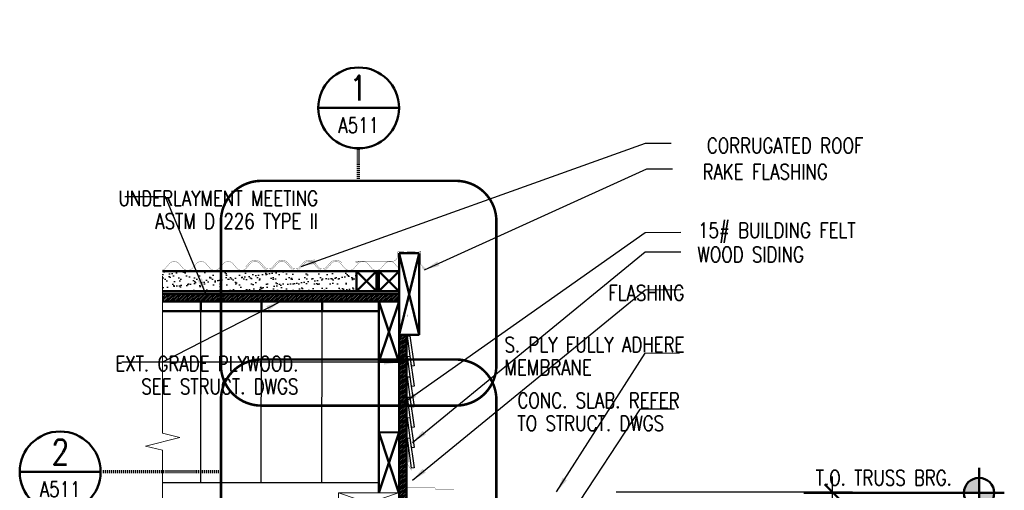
# Model space of a CAD drawing. Header units: inches. Extents: x -3803 to 30720, y -3756 to 4522.
# Tile 46 of 52: x 29595 to 29693, y 3784 to 3830. Entities that reach past the tile are written whole.
import ezdxf
from ezdxf.enums import TextEntityAlignment as Align

# ---------------------------------------------------------------- set-up
doc = ezdxf.new("R2010")
doc.units = ezdxf.units.IN
doc.header["$LTSCALE"] = 0.011
doc.header["$MEASUREMENT"] = 0
doc.header["$PDMODE"] = 1
doc.linetypes.add('HIDDEN2', pattern=[0.1875, 0.125, -0.0625])
doc.layers.get('0').update_dxf_attribs({"linetype": 'CONTINUOUS'})
doc.layers.get('Defpoints').update_dxf_attribs({"linetype": 'CONTINUOUS'})
for name, color, linetype, lineweight in [('A-STAIRS', 3, 'CONTINUOUS', 0), ('DIM', 4, 'CONTINUOUS', 13), ('G-DIM', 9, 'CONTINUOUS', 18), ('G-NOTE', 134, 'CONTINUOUS', 18), ('G-PEN0', 174, 'CONTINUOUS', 13), ('G-PEN1', 214, 'CONTINUOUS', 18), ('G-PEN2', 8, 'CONTINUOUS', 25), ('G-PEN3', 2, 'CONTINUOUS', 35), ('G-PEN4', 4, 'CONTINUOUS', 50), ('G-PEN5', 3, 'CONTINUOUS', 70), ('G-REF', 144, 'CONTINUOUS', 50), ('Panels', 6, 'CONTINUOUS', 50)]:
    doc.layers.add(name, color=color, linetype=linetype, lineweight=lineweight)
doc.layers.add('Flashing', color=5, linetype='CONTINUOUS')
doc.layers.add('Hatch', color=254, linetype='CONTINUOUS')
doc.styles.add('ROMANS', font='romans.shx')
doc.styles.add('ROMANS_SML_012', font='ROMANS.shx', dxfattribs={"width": 0.8, "height": 1.125})
doc.dimstyles.new('DIM_016', dxfattribs={"dimscale": 16, "dimtxt": 0.09375, "dimasz": 0.09375, "dimexe": 0.125, "dimexo": 0.09375, "dimgap": 0.03125, "dimtad": 1, "dimdec": 6, "dimrnd": 0.25, "dimzin": 15, "dimdsep": 46, "dimlunit": 4, "dimtxsty": 'ROMANS', "dimblk1": 'ARCHTICK', "dimblk2": 'ARCHTICK', "dimsah": 1, "dimcen": 0.0625, "dimdle": 0.09375, "dimclrd": 256, "dimclre": 256, "dimclrt": 134, "dimadec": 0, "dimazin": 0, "dimtfac": 1, "dimtdec": 6, "dimtix": 1, "dimtmove": 1, "dimatfit": 3, "dimfxl": 1, "dimtvp": 1.2, "dimfrac": 2, "dimtolj": 1, "dimtzin": 15, "dimarcsym": 0})

# ---------------------------------------------------------------- blocks, each defined once
blk = doc.blocks.new('FLR-REF2')
h = blk.add_hatch(color=256)
h.paths.add_polyline_path([(0, 0.0938, 0.414214), (-0.0938, 0), (0, 0)])
h.paths.add_polyline_path([(0.0938, 0), (0, 0), (0, -0.0938, 0.414214)])
for p, q in [((0, 0.1562), (0, -0.1562)), ((0.1562, 0), (-1.0834, 0)), ((0, 0), (0, 0))]:
    blk.add_line(p, q)
blk.add_circle((0, 0), 0.0938)
at = {"color": 134, "style": 'ROMANS', "width": 0.8}
for p in [(-0.168, 0.0469), (-0.168, -0.143)]:
    blk.add_attdef('XX', text='', height=0.0938, dxfattribs=at).set_placement(p, align=Align.RIGHT)
blk = doc.blocks.new('_ArchTick')
at = {"color": 0, "linetype": 'ByBlock', "const_width": 0.15}
blk.add_lwpolyline([(-0.5, -0.5), (0.5, 0.5)], dxfattribs=at)
blk = doc.blocks.new('*D36')
at = {"layer": 'Defpoints', "color": 0, "transparency": 16777216}
for p in [(29652.805, 3783.456), (29642.461, 3730.335), (29675.676, 3730.335)]:
    blk.add_point(p, dxfattribs=at)
at = {"layer": 'G-DIM', "lineweight": -2, "transparency": 16777216}
for p, q in [((29675.676, 3784.956), (29675.676, 3728.835)), ((29654.305, 3783.456), (29677.676, 3783.456)), ((29643.961, 3730.335), (29677.676, 3730.335))]:
    blk.add_line(p, q, dxfattribs=at)
at = {"layer": 'G-DIM', "lineweight": -2, "transparency": 16777216, "xscale": 1.5, "yscale": 1.5, "zscale": 1.5}
for p, rotation in [((29675.676, 3783.456), 90), ((29675.676, 3730.335), 270)]:
    blk.add_blockref('_ArchTick', p, dxfattribs=dict(at, rotation=rotation))
at = {"layer": 'G-DIM', "color": 134, "transparency": 16777216, "insert": (29674.283, 3756.895), "char_height": 1.5, "attachment_point": 5, "rotation": 90, "style": 'ROMANS'}
blk.add_mtext('\\A1;4\'-5"', dxfattribs=at)
blk = doc.blocks.new('DET-REF')
blk.add_line((0.25, 0), (-0.25, 0))
blk.add_circle((0, 0), 0.25)
at = {"style": 'ROMANS', "width": 0.8}
blk.add_attdef('A', text='', height=0.1562, dxfattribs=at).set_placement((-0.0013, 0.0449), align=Align.CENTER)
at = {"color": 134, "style": 'ROMANS', "width": 0.8}
blk.add_attdef('AXXX', text='', height=0.0938, dxfattribs=at).set_placement((0, -0.1538), align=Align.CENTER)
blk = doc.blocks.new('WOOD ROOF  SECTION 1')
at = {"layer": 'A-STAIRS', "ltscale": 10, "true_color": 0xc7c8ca}
h = blk.add_hatch(dxfattribs=at)
h.set_pattern_fill('ANSI31', color=9)
h.set_pattern_definition([(45, (-29644.82093, -3784.33125), (-0.08838834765, 0.08838834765), [])])
h.paths.add_polyline_path([(-23.388, 19.717), (-23.388, 18.967), (0.004, 18.967), (0.004, 19.717)])
at = {"layer": 'Hatch', "ltscale": 10, "true_color": 0xc7c8ca}
h = blk.add_hatch(dxfattribs=at)
h.set_pattern_fill('AR-SAND', color=9, scale=0.5)
h.paths.add_polyline_path([(-23.388, 19.967), (-4.216, 19.967), (-4.216, 21.967), (-23.388, 21.967)])
at = {"ltscale": 10}
blk.add_line((0.004, 19.717), (-23.388, 19.717), dxfattribs=at)
at = {"layer": 'DIM', "ltscale": 10}
for p, q in [((-0.035, 0.003), (-6, -2)), ((-6, 0), (-0.001, -2)), ((0, -2.001), (-6, -4.001)), ((-6, -2.292), (0, -4.001))]:
    blk.add_line(p, q, dxfattribs=at)
at = {"layer": 'DIM', "ltscale": 10, "flags": 128}
for points in [[(-6, 0), (0, 0), (0, -2), (-6, -2)], [(-6, -2.001), (0, -2.001), (0, -4.001), (-6, -4.001)]]:
    blk.add_lwpolyline(points, close=True, dxfattribs=at)
at = {"layer": 'Flashing', "const_width": 0.0239}
blk.add_lwpolyline([(-23.388, 19.783), (-0.118, 19.783)], dxfattribs=at)
at = {"layer": 'G-PEN3', "const_width": 0.0239}
for points in [[(-0.026, 19.783), (-0.026, 22.844)], [(-23.388, 19.862), (-0.026, 19.862)], [(-23.388, 19.783), (-0.026, 19.783)]]:
    blk.add_lwpolyline(points, dxfattribs=at)
at = {"layer": 'G-PEN4'}
for p, q in [((0.004, 23.721), (2.004, 23.721)), ((0.004, 19.717), (0.004, 23.721)), ((2.004, 23.717), (0.004, 15.641)), ((0.004, 23.717), (2.004, 15.641)), ((2.004, 23.717), (2.004, 15.641)), ((0.004, 21.967), (-23.388, 21.967)), ((-2.216, 21.967), (-4.216, 19.967)), ((-4.216, 21.967), (-2.22, 19.967)), ((0.004, 21.967), (-1.996, 19.967)), ((-1.996, 21.967), (0, 19.967)), ((0.004, 19.967), (-23.388, 19.967)), ((-19.617, 18.004), (-19.617, 19.012)), ((-13.617, 18.004), (-13.617, 19.009)), ((-7.617, 18.004), (-7.617, 19.007)), ((0.004, 18.967), (-1.996, 12.967)), ((-1.996, 18.967), (0, 12.967)), ((-23.388, 18.004), (-1.987, 18.004)), ((-23.388, 18.004), (-1.987, 18.004)), ((0.004, 15.641), (2.004, 15.641)), ((-1.996, 12.967), (-1.996, 0.004)), ((0.004, 6.004), (-1.996, 0.004)), ((-1.996, 6.004), (0, 0.004)), ((-1.987, 5.979), (0.004, 6.004))]:
    blk.add_line(p, q, dxfattribs=at)
at = {"layer": 'G-PEN4', "const_width": 0.0239}
for points in [[(-3.895, 22.942), (-4.142, 22.814), (-4.203, 22.814, -1.000315), (-4.203, 22.942), (-0.643, 22.942, 0.414214), (-0.143, 23.442), (-0.143, 23.862)], [(-0.143, 23.862), (2.151, 23.928), (2.151, 22.625), (2.593, 22.183, -1), (2.504, 22.094), (2.255, 22.343)]]:
    blk.add_lwpolyline(points, format="xyb", dxfattribs=at)
at = {"layer": 'G-PEN4'}
for points in [[(-4.216, 21.967), (-2.216, 21.967), (-2.216, 19.967), (-4.216, 19.967)], [(-1.996, 21.967), (0.004, 21.967), (0.004, 19.967), (-1.996, 19.967)], [(-1.996, 18.967), (0.004, 18.967), (0.004, 12.967), (-1.996, 12.967)]]:
    blk.add_lwpolyline(points, close=True, dxfattribs=at)
blk.add_lwpolyline([(-23.388, 18.967), (0.004, 18.967), (0.004, 19.717), (-23.388, 19.717)], dxfattribs=at)
at = {"layer": 'Panels', "const_width": 0.024}
for points in [[(-23.388, 22.068, 0.138169), (-23.104, 22.253), (-22.711, 22.702, -0.453263), (-21.771, 22.702), (-21.721, 22.645)], [(-22.422, 22.888, -0.294578), (-21.771, 22.702), (-21.377, 22.253, 0.453263), (-20.437, 22.253), (-20.044, 22.702, -0.453263), (-19.104, 22.702), (-18.71, 22.253, 0.453263), (-17.77, 22.253), (-17.377, 22.702, -0.453263), (-16.437, 22.702), (-16.043, 22.253, 0.453263), (-15.103, 22.253), (-14.71, 22.702, -0.453263), (-13.77, 22.702), (-13.72, 22.645)], [(-15.158, 22.384), (-14.804, 22.788, -0.453263), (-13.676, 22.788), (-13.282, 22.339, 0.453263), (-12.53, 22.339), (-12.137, 22.788, -0.453263), (-11.009, 22.788), (-10.615, 22.339, 0.453263), (-9.863, 22.339), (-9.47, 22.788, -0.453263), (-8.342, 22.788), (-7.948, 22.339, 0.453263), (-7.196, 22.339), (-6.803, 22.788, -0.453263), (-5.675, 22.788), (-5.625, 22.73)], [(-15.064, 22.302), (-14.71, 22.705, -0.453263), (-13.77, 22.705), (-13.377, 22.256, 0.453263), (-12.436, 22.256), (-12.043, 22.705, -0.453263), (-11.103, 22.705), (-10.71, 22.256, 0.453263), (-9.769, 22.256), (-9.376, 22.705, -0.453263), (-8.436, 22.705), (-8.043, 22.256, 0.453263), (-7.102, 22.256), (-6.709, 22.705, -0.453263), (-5.769, 22.705), (-5.719, 22.648)], [(0.004, 22.209, -0.026153), (-0.042, 22.256), (-0.435, 22.705, 0.453263), (-1.375, 22.705), (-1.768, 22.256, -0.453263), (-2.709, 22.256), (-3.102, 22.705, 0.453263), (-4.042, 22.705), (-4.435, 22.256, -0.453263), (-5.376, 22.256), (-5.769, 22.705, 0.570186), (-6.826, 22.507)]]:
    blk.add_lwpolyline(points, format="xyb", dxfattribs=at)
blk = doc.blocks.new('BEUILDING SECTIONS 1-3')
at = {"layer": 'A-STAIRS', "ltscale": 10, "true_color": 0xc7c8ca}
h = blk.add_hatch(dxfattribs=at)
h.set_pattern_fill('ANSI31', color=9)
h.set_pattern_definition([(45, (-29628.1129, -3646.33529), (-0.08838834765, 0.08838834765), [])])
h.paths.add_polyline_path([(16.708, 83.716), (17.457, 83.732), (17.455, 152.643), (16.715, 152.645)])
at = {"layer": 'Flashing', "const_width": 0.0239}
for points in [[(17.508, 154.662), (17.49, 141.953), (17.614, 141.814), (17.612, 140.04)], [(17.484, 137.5), (17.484, 137.5), (17.484, 140.841)], [(17.546, 140.858), (17.546, 139.832), (17.985, 139.236)], [(17.483, 137.5), (20.259, 137.5), (20.365, 137.323), (22.152, 137.323)]]:
    blk.add_lwpolyline(points, dxfattribs=at)
at = {"layer": 'G-PEN2'}
for p, q in [((-2.931, 155), (-2.943, 138.001)), ((3.069, 155), (3.057, 138.003)), ((9.069, 155), (9.057, 138.005)), ((14.819, 138.006), (-6.68, 138))]:
    blk.add_line(p, q, dxfattribs=at)
for points in [[(17.797, 152.545), (18.201, 149.58), (17.954, 149.547), (17.548, 152.527)], [(17.797, 150.527), (18.201, 147.562), (17.954, 147.528), (17.548, 150.509)], [(17.797, 148.508), (18.201, 145.544), (17.954, 145.51), (17.548, 148.49)], [(17.797, 146.49), (18.201, 143.525), (17.954, 143.492), (17.548, 146.472)], [(17.797, 144.472), (18.201, 141.507), (17.954, 141.473), (17.548, 144.454)], [(17.797, 142.454), (18.201, 139.489), (17.954, 139.455), (17.548, 142.435)]]:
    blk.add_lwpolyline(points, close=True, dxfattribs=at)
at = {"layer": 'G-PEN4'}
blk.add_lwpolyline([(17.455, 152.643), (16.715, 152.645), (16.708, 83.755), (17.457, 83.755)], close=True, dxfattribs=at)
blk.add_blockref('WOOD ROOF  SECTION 1', (16.711, 137.002))

msp = doc.modelspace()

# ---------------------------------------------------------------- linework, layer by layer
at = {"layer": 'G-NOTE'}
msp.add_lwpolyline([(29609.432778, 3782.8514769), (29609.4326634, 3787.5589274), (29607.7346458, 3787.9822907), (29611.1332425, 3788.829656), (29609.4352249, 3789.2530193), (29609.4351176, 3804.7958911)], dxfattribs=at)
at = {"layer": 'G-PEN0'}
for p in [(29638.6605402, 3830.1832243), (29638.6605402, 3830.1832243), (29642.6609339, 3830.1832243), (29642.6609339, 3830.1832243), (29638.6605402, 3822.1775157), (29638.6605402, 3822.1775157), (29642.6609339, 3822.1775157), (29642.6609339, 3822.1775157), (29638.6605402, 3814.171807), (29642.6609339, 3814.171807), (29638.6605402, 3806.1720039), (29638.6858757, 3806.1720039), (29638.6858757, 3806.1720039), (29642.6609339, 3806.1720039), (29642.6862694, 3806.1720039), (29642.6862694, 3806.1720039), (29638.6858757, 3798.1662952), (29638.6858757, 3798.1662952), (29642.6862694, 3798.1662952), (29642.6862694, 3798.1662952), (29638.6858757, 3790.1605865), (29642.6862694, 3790.1605865)]:
    msp.add_point(p, dxfattribs=at)
at = {"layer": 'G-PEN1', "linetype": 'Continuous'}
for p in [(29644.7857371, 3830.1832243), (29644.7857371, 3830.1832243), (29644.7857371, 3822.1775157), (29644.7857371, 3822.1775157), (29644.7857371, 3814.171807), (29644.7857371, 3806.1720039), (29644.8110726, 3806.1720039), (29644.8110726, 3806.1720039), (29644.8110726, 3798.1662952), (29644.8110726, 3798.1662952), (29644.8110726, 3790.1605865)]:
    msp.add_point(p, dxfattribs=at)
at = {"layer": 'G-PEN5', "linetype": 'HIDDEN2'}
for points in [[(29628.8340028, 3814.2329134), (29628.8340028, 3817.4509773)], [(29615.2066215, 3785.4258083), (29603.2970999, 3785.4258083)]]:
    msp.add_lwpolyline(points, dxfattribs=at)
at = {"layer": 'G-PEN5', "linetype": 'HIDDEN2', "ltscale": 100, "const_width": 0.25}
for points in [[(29619.2066215, 3814.2329134), (29638.461384, 3814.2329134, -0.4142135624), (29642.461384, 3810.2329134), (29642.461384, 3795.9834273, -0.4142135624), (29638.461384, 3791.9834273), (29619.2066215, 3791.9834273, -0.4142135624), (29615.2066215, 3795.9834273), (29615.2066215, 3810.2329134, -0.4142135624)], [(29619.2066215, 3796.5505514), (29638.461384, 3796.5505514, -0.4142135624), (29642.461384, 3792.5505514), (29642.461384, 3778.3010653, -0.4142135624), (29638.461384, 3774.3010653), (29619.2066215, 3774.3010653, -0.4142135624), (29615.2066215, 3778.3010653), (29615.2066215, 3792.5505514, -0.4142135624)]]:
    msp.add_lwpolyline(points, format="xyb", close=True, dxfattribs=at)

# ---------------------------------------------------------------- block references
msp.add_blockref('BEUILDING SECTIONS 1-3', (29616.1129014, 3646.3352919))
at = {"layer": 'G-REF', "xscale": 16, "yscale": 16, "zscale": 16}
msp.add_blockref('DET-REF', (29628.8340028, 3821.4509773), dxfattribs=at).add_auto_attribs({'A': '1', 'AXXX': 'A511'})
at = {"layer": 'G-REF'}
ref = msp.add_blockref('DET-REF', (29599.2970999, 3785.4258083), dxfattribs=dict(at, xscale=-16, yscale=16, zscale=16))
ref.add_attrib('A', '2', dxfattribs={"layer": '0', "height": 2.5, "style": 'ROMANS', "width": 0.8}).set_placement((29599.318346, 3786.1436946), align=Align.CENTER)
ref.add_attrib('AXXX', 'A511', dxfattribs={"layer": '0', "color": 134, "height": 1.5, "style": 'ROMANS', "width": 0.8}).set_placement((29599.2970999, 3782.9647627), align=Align.CENTER)
ref = msp.add_blockref('FLR-REF2', (29690.2117381, 3783.3352919), dxfattribs=dict(at, xscale=16, yscale=16, zscale=16))
ref.add_attrib('XX', 'T.O. TRUSS BRG.', dxfattribs={"layer": '0', "color": 134, "height": 1.5, "style": 'ROMANS', "width": 0.8}).set_placement((29687.5239921, 3784.0852919), align=Align.RIGHT)
ref.add_attrib('XX', '11\'-5"', dxfattribs={"layer": '0', "color": 134, "height": 1.5, "style": 'ROMANS', "width": 0.8}).set_placement((29687.5239921, 3781.0476548), align=Align.RIGHT)

# ---------------------------------------------------------------- texts
at = {"layer": 'G-NOTE', "char_height": 1.5, "line_spacing_factor": 0.903611, "style": 'ROMANS_SML_012'}
for s, insert, attachment_point in [('\\A1;CORRUGATED ROOF', (29678.7646132, 3817.7265214), 6), ('\\A1;\\pxqr;UNDERLAYMENT MEETING\\PASTM D 226 TYPE II', (29605.0643227, 3811.3714236), 4), ('\\A1;15# BUILDING FELT', (29678.0035268, 3809.0867474), 6), ('\\A1;\\pxqr; WOOD SIDING', (29672.888408, 3806.942959), 6), ('\\A1;\\pxql;FLASHING', (29661.0473977, 3803.1459804), 6), ('\\A1;\\pxqr;EXT. GRADE PLYWOOD.\\PSEE STRUCT. DWGS', (29604.7686497, 3795.0069934), 4), ('\\A1;\\pxql;S. PLY FULLY ADHERE\\PMEMBRANE', (29661.063317, 3796.8845956), 6), ('\\A1;\\pxql;CONC. SLAB. REFER\\PTO STRUCT. DWGS', (29660.5892654, 3791.3613079), 6)]:
    msp.add_mtext(s, dxfattribs=dict(at, insert=insert, attachment_point=attachment_point))
at = {"layer": 'G-NOTE', "insert": (29675.2556804, 3815.1292925), "char_height": 1.5, "width": 18.760101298, "attachment_point": 6, "line_spacing_factor": 0.903611, "style": 'ROMANS_SML_012'}
msp.add_mtext('\\A1;RAKE FLASHING', dxfattribs=at)

# ---------------------------------------------------------------- dimensions: what is measured, and where the dimension line sits
at = {"layer": 'G-DIM'}
dim = msp.add_linear_dim(base=(29675.6757853, 3730.3352919), p1=(29652.8054641, 3783.4555325), p2=(29642.461384, 3730.3352919), angle=90, dimstyle='DIM_016', dxfattribs=at)
dim.commit()
dim.dimension.update_dxf_attribs({"geometry": '*D36', "text_midpoint": (29674.2829281, 3756.8954122)})

# ---------------------------------------------------------------- leaders
at = {"layer": 'G-NOTE'}
for points in [[(29623.1616566, 3805.7664144), (29657.2151682, 3817.9463133), (29659.748439, 3817.9720116)], [(29635.3530614, 3805.4162363), (29657.3360844, 3815.4095018), (29659.8693552, 3815.4352)], [(29613.6845788, 3803.0994754), (29609.7070645, 3812.6598053), (29605.7056754, 3812.6598053)], [(29633.1617371, 3792.1779183), (29657.1810715, 3809.1148277), (29660.7065215, 3809.140526)], [(29634.1619879, 3788.348565), (29657.1810715, 3807.1921715), (29660.7065215, 3807.2178698)], [(29634.1619879, 3784.5962904), (29657.1810715, 3803.439897), (29660.7065215, 3803.4655953)], [(29621.1288741, 3802.297945), (29609.4113914, 3796.2879977), (29605.4100023, 3796.2879977)], [(29632.8243289, 3796.2855387), (29609.4113914, 3796.2879977), (29605.4100023, 3796.2879977)], [(29648.4161448, 3783.4555325), (29657.1810715, 3797.1785122), (29660.5651209, 3797.192127)], [(29649.6241516, 3780.8619301), (29656.7070199, 3791.6552245), (29660.0910693, 3791.6688393)]]:
    msp.add_leader(points, dimstyle='DIM_016', dxfattribs=at)

doc.saveas('drawing.dxf')
